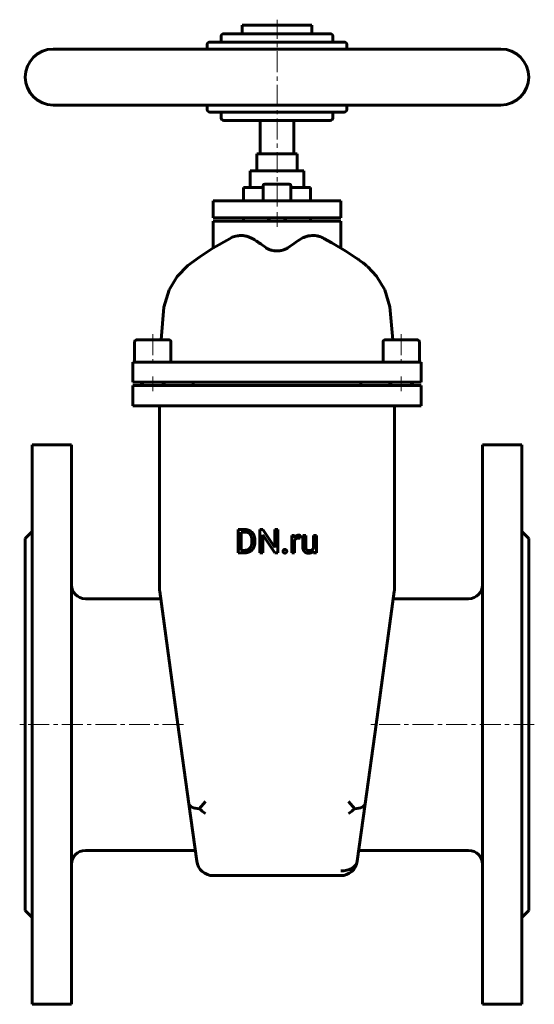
# Model space of a CAD drawing. Header units: millimetres. Extents: x -92 to 92, y -175 to 177.
import ezdxf

# ---------------------------------------------------------------- set-up
doc = ezdxf.new("R2010")
doc.units = ezdxf.units.MM
for name, pattern in [('K5LT_AXLED', [12, 7.5, -1.5, 1.5, -1.5]), ('K5LT_BASIC', [0]), ('K5LT_THIN', [0])]:
    doc.linetypes.add(name, pattern=pattern)
doc.layers.add('Системный слой (1)', color=7, linetype='Continuous', true_color=0x6c6c6c)

# ---------------------------------------------------------------- blocks, each defined once
blk = doc.blocks.new('U0')
at = {"layer": 'Системный слой (1)', "color": 143, "linetype": 'K5LT_BASIC', "lineweight": 60, "true_color": 0x33acca}
for p, q in [((-12, 117), (-5, 117)), ((5, 117), (12, 117))]:
    blk.add_line(p, q, dxfattribs=at)
blk = doc.blocks.new('U1')
at = {"layer": 'Системный слой (1)', "color": 143, "linetype": 'K5LT_BASIC', "lineweight": 60, "true_color": 0x33acca}
for p, q in [((19.62, 97.26), (16.77, 98.83)), ((24.59, 94.26), (19.62, 97.26)), ((27.08, 92.62), (24.59, 94.26)), ((28.24, 91.85), (27.08, 92.62)), ((28.79, 91.46), (28.24, 91.85)), ((29.15, 91.21), (28.79, 91.46)), ((29.35, 91.07), (29.15, 91.21)), ((29.45, 91), (29.35, 91.07)), ((29.5, 90.96), (29.45, 91)), ((30.76, 90.02), (29.5, 90.96)), ((31.5, 89.44), (30.76, 90.02)), ((31.85, 89.16), (31.5, 89.44)), ((32.01, 89.03), (31.85, 89.16)), ((32.09, 88.97), (32.01, 89.03)), ((32.13, 88.93), (32.09, 88.97)), ((32.43, 88.68), (32.13, 88.93)), ((35.61, 85.3), (32.43, 88.68)), ((38.53, 80.45), (35.61, 85.3)), ((40.39, 74.35), (38.53, 80.45)), ((41.36, 62.6), (40.39, 74.35))]:
    blk.add_line(p, q, dxfattribs=at)
blk = doc.blocks.new('U2')
at = {"layer": 'Системный слой (1)', "color": 143, "linetype": 'K5LT_BASIC', "lineweight": 60, "true_color": 0x33acca}
for p, q in [((-22.92, 95.3), (-16.77, 98.83)), ((-27.64, 92.25), (-22.92, 95.3)), ((-31.94, 89.09), (-27.64, 92.25)), ((-35.65, 85.25), (-31.94, 89.09)), ((-38.56, 80.39), (-35.65, 85.25)), ((-40.41, 74.26), (-38.56, 80.39)), ((-41.36, 62.6), (-40.41, 74.26))]:
    blk.add_line(p, q, dxfattribs=at)
blk = doc.blocks.new('U3')
at = {"layer": 'Системный слой (1)', "color": 143, "linetype": 'K5LT_BASIC', "lineweight": 60, "true_color": 0x33acca}
for p, q in [((44.4, 62.6), (38.7, 62.6)), ((50.1, 62.6), (44.4, 62.6))]:
    blk.add_line(p, q, dxfattribs=at)
blk = doc.blocks.new('U4')
at = {"layer": 'Системный слой (1)', "color": 143, "linetype": 'K5LT_BASIC', "lineweight": 60, "true_color": 0x33acca}
for p, q in [((-44.4, 62.6), (-50.1, 62.6)), ((-38.7, 62.6), (-44.4, 62.6))]:
    blk.add_line(p, q, dxfattribs=at)
blk = doc.blocks.new('U5')
at = {"layer": 'Системный слой (1)', "color": 143, "linetype": 'K5LT_BASIC', "lineweight": 60, "true_color": 0x33acca}
for p, q in [((25, 166.5), (25, 168)), ((25, 145), (25, 146.5))]:
    blk.add_line(p, q, dxfattribs=at)
blk = doc.blocks.new('U6')
at = {"layer": 'Системный слой (1)', "color": 143, "linetype": 'K5LT_BASIC', "lineweight": 60, "true_color": 0x33acca}
for p, q in [((-25, 166.5), (-25, 168)), ((-25, 145), (-25, 146.5))]:
    blk.add_line(p, q, dxfattribs=at)
blk = doc.blocks.new('U7')
at = {"layer": 'Системный слой (1)', "color": 143, "linetype": 'K5LT_BASIC', "lineweight": 60, "true_color": 0x33acca}
for p, q in [((0, 118.2), (-4.4, 118.2)), ((4.4, 118.2), (0, 118.2))]:
    blk.add_line(p, q, dxfattribs=at)

msp = doc.modelspace()

# ---------------------------------------------------------------- linework, layer by layer
at = {"layer": 'Системный слой (1)', "color": 30, "linetype": 'K5LT_AXLED', "lineweight": 18, "true_color": 0xff8000}
for p, q in [((0, 110.2), (0, 177)), ((0, 103), (0, 108.2)), ((-44.4, 64.6), (-44.4, 52.6)), ((44.4, 64.6), (44.4, 52.6)), ((-44.4, 49.4), (-44.4, 44.2)), ((44.4, 49.4), (44.4, 44.2)), ((-33.41, -75), (-92, -75)), ((92, -75), (33.41, -75))]:
    msp.add_line(p, q, dxfattribs=at)
at = {"layer": 'Системный слой (1)', "color": 143, "linetype": 'K5LT_BASIC', "lineweight": 60, "true_color": 0x33acca}
for p, q in [((-12.5, 175), (12.5, 175)), ((-12.5, 172), (-12.5, 175)), ((12.5, 172), (12.5, 175)), ((24, 169), (-24, 169)), ((-20, 169), (-20, 171)), ((19, 172), (-19, 172)), ((20, 169), (20, 171)), ((-80, 166.5), (80, 166.5)), ((-80, 146.5), (80, 146.5)), ((-24, 144), (24, 144)), ((-20, 142), (-20, 144)), ((-19, 141), (19, 141)), ((-6, 129), (-6, 141)), ((6, 129), (6, 141)), ((20, 142), (20, 144)), ((-7.2, 123), (-7.2, 129)), ((-7.2, 129), (7.2, 129)), ((7.2, 123), (7.2, 129)), ((-9.6, 117), (-9.6, 123)), ((-9.6, 123), (9.6, 123)), ((9.6, 117), (9.6, 123)), ((-12, 112.2), (-12, 117)), ((-5, 117.6), (-5, 112.2)), ((5, 117.6), (5, 112.2)), ((12, 112.2), (12, 117)), ((-22.86, 106.2), (-22.86, 112.2)), ((-22.86, 112.2), (-21.95, 112.2)), ((-21.95, 112.2), (-4.71, 112.2)), ((0, 112.2), (-4.71, 112.2)), ((4.71, 112.2), (0, 112.2)), ((4.71, 112.2), (21.95, 112.2)), ((21.95, 112.2), (22.86, 112.2)), ((22.86, 106.2), (22.86, 112.2)), ((-21.95, 106.2), (-22.86, 106.2)), ((-21.95, 106.2), (-3.88, 106.2)), ((-12, 105), (-12, 106.2)), ((3.88, 106.2), (-3.88, 106.2)), ((-3, 106.2), (-3, 105)), ((3, 106.2), (3, 105)), ((3.88, 106.2), (21.95, 106.2)), ((12, 105), (12, 106.2)), ((22.86, 106.2), (21.95, 106.2)), ((-22.86, 95.34), (-22.86, 105)), ((-22.86, 105), (-21.95, 105)), ((-21.95, 105), (-3.88, 105)), ((-3.88, 105), (3.88, 105)), ((3.88, 105), (21.95, 105)), ((21.95, 105), (22.86, 105)), ((22.86, 95.34), (22.86, 105)), ((-50.9, 61.8), (-50.9, 54.6)), ((-44.4, 62.6), (-50.1, 62.6)), ((-37.9, 61.8), (-37.9, 54.6)), ((37.9, 61.8), (37.9, 54.6)), ((50.1, 62.6), (44.4, 62.6)), ((50.9, 61.8), (50.9, 54.6)), ((-51.6, 54.6), (-44.4, 54.6)), ((-51.6, 47.4), (-51.6, 54.6)), ((-44.4, 54.6), (44.4, 54.6)), ((44.4, 54.6), (51.6, 54.6)), ((51.6, 47.4), (51.6, 54.6)), ((-44.4, 47.4), (-51.6, 47.4)), ((-51.6, 46.2), (-44.4, 46.2)), ((-51.6, 39), (-51.6, 46.2)), ((-48.4, 47.4), (-48.4, 46.2)), ((-44.4, 47.4), (44.4, 47.4)), ((-44.4, 46.2), (44.4, 46.2)), ((-40.4, 47.4), (-40.4, 46.2)), ((-30, 46.2), (-30, 47.4)), ((30, 46.2), (30, 47.4)), ((40.4, 47.4), (40.4, 46.2)), ((51.6, 47.4), (44.4, 47.4)), ((44.4, 46.2), (51.6, 46.2)), ((48.4, 47.4), (48.4, 46.2)), ((51.6, 39), (51.6, 46.2)), ((-44.4, 39), (-51.6, 39)), ((-44.4, 39), (44.4, 39)), ((-42, 39), (-42, -26.59)), ((42, -26.59), (42, 39)), ((51.6, 39), (44.4, 39)), ((-87.5, 25), (-73.5, 25)), ((-87.5, 25), (-87.5, -175)), ((-73.5, 25), (-73.5, -175)), ((87.5, 25), (73.5, 25)), ((73.5, 25), (73.5, -175)), ((87.5, 25), (87.5, -175)), ((-90, -8.5), (-87.5, -6)), ((-11.56, -5.26), (-13.92, -5.26)), ((-13.92, -5.26), (-13.92, -13.61)), ((-12.81, -6.16), (-12.81, -12.71)), ((-11.56, -6.16), (-12.81, -6.16)), ((-6.14, -5.26), (-6.14, -13.61)), ((-5.04, -5.26), (-6.14, -5.26)), ((-0.81, -11.71), (-5.04, -5.26)), ((0.28, -5.26), (-0.81, -5.26)), ((-0.81, -5.26), (-0.81, -11.71)), ((0.28, -13.61), (0.28, -5.26)), ((90, -8.5), (87.5, -6)), ((-90, -8.5), (-90, -141.5)), ((-8.97, -9.68), (-8.97, -9.17)), ((-7.88, -9.68), (-7.88, -9.18)), ((-5.04, -13.61), (-5.04, -7.17)), ((-5.04, -7.17), (-0.83, -13.61)), ((5.25, -7.4), (5.25, -13.61)), ((6.29, -7.4), (5.25, -7.4)), ((6.31, -8.11), (6.29, -7.4)), ((6.31, -13.61), (6.31, -9.2)), ((8.25, -8.35), (8.25, -7.37)), ((10.29, -7.4), (9.23, -7.4)), ((9.23, -7.4), (9.23, -11.4)), ((10.29, -11.42), (10.29, -7.4)), ((13.05, -7.4), (13.05, -11.92)), ((14.12, -7.4), (13.05, -7.4)), ((14.12, -13.61), (14.12, -7.4)), ((90, -8.5), (90, -141.5)), ((-13.92, -13.61), (-11.66, -13.61)), ((-12.81, -12.71), (-11.66, -12.71)), ((-6.14, -13.61), (-5.04, -13.61)), ((-0.83, -13.61), (0.28, -13.61)), ((5.25, -13.61), (6.31, -13.61)), ((13.08, -12.99), (13.1, -13.61)), ((13.1, -13.61), (14.12, -13.61)), ((-41.94, -27.41), (-35.41, -75)), ((35.41, -75), (41.94, -27.41)), ((-68.5, -30), (-41.59, -30)), ((41.59, -30), (68.5, -30)), ((-35.41, -75), (-31.52, -103.33)), ((31.52, -103.33), (35.41, -75)), ((-28.71, -123.82), (-31.52, -103.33)), ((-27.81, -105.07), (-25.58, -102.51)), ((27.81, -105.07), (25.58, -102.51)), ((31.52, -103.33), (28.71, -123.82)), ((-68.5, -120), (-29.24, -120)), ((29.24, -120), (68.5, -120)), ((-22.77, -129), (22.77, -129)), ((-90, -141.5), (-87.5, -144)), ((90, -141.5), (87.5, -144)), ((-87.5, -175), (-73.5, -175)), ((87.5, -175), (73.5, -175))]:
    msp.add_line(p, q, dxfattribs=at)
at = {"layer": 'Системный слой (1)', "color": 7, "linetype": 'K5LT_THIN', "lineweight": 18, "true_color": 0xffffff}
for p, q in [((-2.46, 106.2), (-2.46, 105)), ((2.46, 106.2), (2.46, 105)), ((-47.72, 47.4), (-47.72, 46.2)), ((-41.08, 47.4), (-41.08, 46.2)), ((41.08, 47.4), (41.08, 46.2)), ((47.72, 47.4), (47.72, 46.2))]:
    msp.add_line(p, q, dxfattribs=at)
at = {"layer": 'Системный слой (1)', "color": 143, "linetype": 'K5LT_BASIC', "lineweight": 60, "true_color": 0x33acca}
for centre, radius, start, end in [((-24, 168), 1, 90, 180), ((-19, 171), 1, 90, 180), ((19, 171), 1, 0, 90), ((24, 168), 1, 0, 90), ((-80, 156.5), 10, 90, 270), ((80, 156.5), 10, 270, 90), ((-24, 145), 1, 180, 270), ((24, 145), 1, 270, 0), ((-19, 142), 1, 180, 270), ((19, 142), 1, 270, 0), ((-4.4, 117.6), 0.6, 90, 180), ((4.4, 117.6), 0.6, 0, 90), ((-50.1, 61.8), 0.8, 90, 180), ((-38.7, 61.8), 0.8, 0, 90), ((38.7, 61.8), 0.8, 90, 180), ((50.1, 61.8), 0.8, 0, 90), ((-68.5, -25), 5, 180, 270), ((-36, -26.59), 6, 180, 187.8153), ((36, -26.59), 6, 352.1847, 0), ((68.5, -25), 5, 270, 0), ((-68.5, -125), 5, 90, 180), ((68.5, -125), 5, 0, 90), ((-22.77, -123), 6, 187.8153, 270), ((22.77, -123), 6, 270, 352.1847)]:
    msp.add_arc(centre, radius, start, end, dxfattribs=at)
for centre, major_axis, ratio, start_param, end_param in [((-25.58, -102.51), (5.94, 0.82), 0.411483, 3.141593, 4.271539), ((-25.58, -102.51), (-6.22, 5.43), 0.411483, 1.570796, 1.915345), ((25.58, -102.51), (-6.22, -5.43), 0.411483, 1.226248, 1.570796), ((25.58, -102.51), (-5.94, 0.82), 0.411483, 2.011646, 3.141593), ((22.77, -123), (5.94, -0.82), 0.7038, 4.80869, 6.283185)]:
    msp.add_ellipse(centre, major_axis=major_axis, ratio=ratio, start_param=start_param, end_param=end_param, dxfattribs=at)
for points, degree, knots in [([(-16.77, 98.83), (-16.26, 99.1), (-15.41, 99.46), (-14.05, 99.79), (-12.79, 99.89), (-11.45, 99.76), (-10.25, 99.44), (-9.12, 98.96), (-8.43, 98.56), (-8.08, 98.34)], 3, [0, 0, 0, 0, 1.786761, 2.988566, 4.621513, 6.078852, 7.517911, 8.753514, 10, 10, 10, 10]), ([(8.08, 98.34), (8.56, 98.65), (9.38, 99.1), (10.63, 99.56), (11.8, 99.81), (13, 99.87), (14.16, 99.76), (15.41, 99.46), (16.28, 99.09), (16.77, 98.83)], 3, [0, 0, 0, 0, 1.726493, 2.917106, 4.339842, 5.718864, 6.955643, 8.277788, 10, 10, 10, 10]), ([(-3.88, 95.42), (-4.74, 96.05), (-6.14, 97.04), (-7.55, 97.99), (-8.08, 98.34)], 3, [0, 0, 0, 0, 3.103728, 5, 5, 5, 5]), ([(3.88, 95.42), (3.75, 95.32), (3.48, 95.14), (2.96, 94.89), (2.45, 94.71), (2.03, 94.59), (1.73, 94.52), (1.43, 94.46), (1.08, 94.41), (0.61, 94.36), (0.06, 94.33), (-0.52, 94.35), (-0.99, 94.39), (-1.44, 94.46), (-1.82, 94.54), (-2.24, 94.64), (-2.57, 94.75), (-3.08, 94.94), (-3.5, 95.15), (-3.8, 95.36), (-3.88, 95.42)], 3, [0, 0, 0, 0, 1.587594, 3.158861, 5.021958, 5.805171, 6.447332, 7.254977, 7.988258, 8.936268, 10.500081, 11.639538, 12.875903, 13.703547, 14.767138, 15.646183, 16.905909, 17.459111, 19.985821, 21, 21, 21, 21]), ([(8.08, 98.34), (7.2, 97.76), (5.79, 96.8), (4.4, 95.8), (3.88, 95.42)], 3, [0, 0, 0, 0, 3.145383, 5, 5, 5, 5]), ([(6.91, -7.5), (6.55, -7.72), (6.31, -8.1), (6.31, -8.11)], 2, [0, 0, 0, 1.967306, 2, 2, 2])]:
    msp.add_open_spline(points, degree=degree, knots=knots, dxfattribs=at)
for points in [[(-7.88, -9.18), (-7.88, -8.28), (-8.4, -6.83), (-9.38, -5.8), (-10.74, -5.26), (-11.56, -5.26)], [(-8.97, -9.17), (-8.97, -8.46), (-9.32, -7.34), (-9.98, -6.56), (-10.94, -6.16), (-11.56, -6.16)], [(-11.66, -12.71), (-10.77, -12.71), (-9.57, -11.96), (-8.97, -10.6), (-8.97, -9.68)], [(-11.66, -13.61), (-10.79, -13.61), (-9.4, -13.06), (-8.4, -12.04), (-7.88, -10.59), (-7.88, -9.68)], [(6.31, -9.2), (6.42, -8.94), (6.61, -8.74)], [(6.61, -8.74), (6.8, -8.54), (7.08, -8.42)], [(7.78, -7.29), (7.28, -7.29), (6.91, -7.5)], [(7.08, -8.42), (7.36, -8.31), (7.73, -8.31)], [(7.73, -8.31), (7.88, -8.31), (8.12, -8.32), (8.25, -8.35)], [(8.25, -7.37), (8.2, -7.34), (7.9, -7.29), (7.78, -7.29)], [(2.33, -12.59), (2.16, -12.78), (2.16, -13.05)], [(2.16, -13.05), (2.16, -13.31), (2.33, -13.49)], [(2.82, -12.4), (2.5, -12.4), (2.33, -12.59)], [(2.33, -13.49), (2.5, -13.68), (2.82, -13.68)], [(3.31, -12.59), (3.14, -12.4), (2.82, -12.4)], [(2.82, -13.68), (3.14, -13.68), (3.31, -13.49)], [(3.48, -13.05), (3.48, -12.78), (3.31, -12.59)], [(3.31, -13.49), (3.48, -13.31), (3.48, -13.05)], [(9.23, -11.4), (9.23, -12.02), (9.52, -12.91), (10.06, -13.46), (10.44, -13.59)], [(10.65, -12.54), (10.48, -12.38), (10.29, -11.84), (10.29, -11.42)], [(10.44, -13.59), (10.81, -13.72), (11.27, -13.72)], [(11.43, -12.82), (11.22, -12.82), (10.81, -12.7), (10.65, -12.54)], [(11.27, -13.72), (11.93, -13.72), (12.4, -13.51)], [(12.51, -12.56), (12.11, -12.82), (11.43, -12.82)], [(12.4, -13.51), (12.81, -13.32), (13.08, -12.99)], [(13.05, -11.92), (12.87, -12.32), (12.51, -12.56)]]:
    msp.add_open_spline(points, degree=2, dxfattribs=at)

# ---------------------------------------------------------------- block references
at = {"layer": 'Системный слой (1)'}
for name in ['U6', 'U5', 'U0', 'U7', 'U2', 'U1', 'U4', 'U3']:
    msp.add_blockref(name, (0, 0), dxfattribs=at)

doc.saveas('drawing.dxf')
